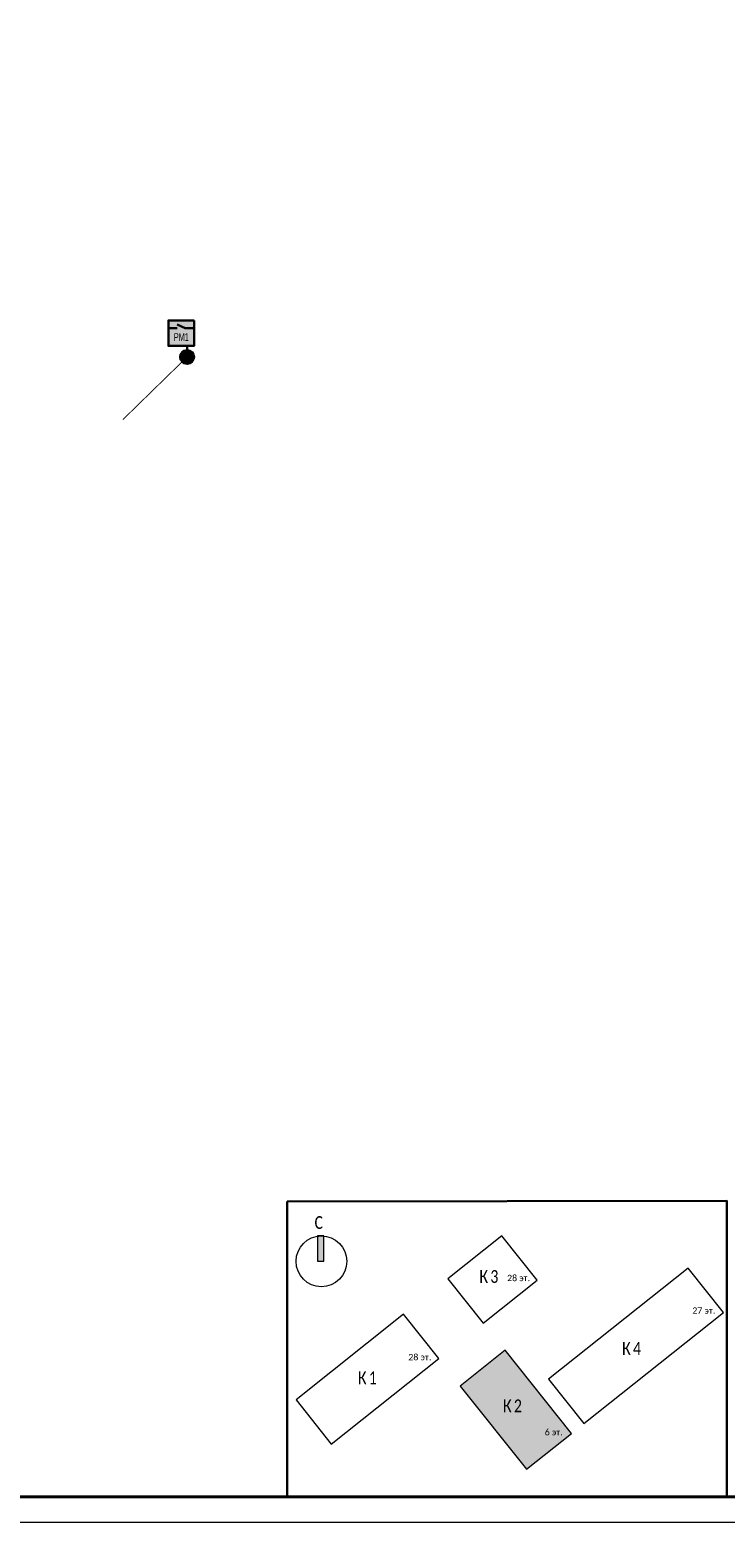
# Model space of a CAD drawing. Header units: millimetres. Extents: x 105028 to 874735, y -568483 to 191941.
# Tile 60 of 135: x 254006 to 267699, y 78334 to 107703. Entities that reach past the tile are written whole.
import ezdxf

# ---------------------------------------------------------------- set-up
doc = ezdxf.new("R2010")
doc.units = ezdxf.units.MM
doc.layers.get('Defpoints').update_dxf_attribs({"color": 252})
for name, color, linetype, lineweight in [('#СПА_КЛ_АЛС', 1, 'Continuous', 30), ('ОС', 5, 'Continuous', 25), ('Типовые аннотации', 252, 'Continuous', 5)]:
    doc.layers.add(name, color=color, linetype=linetype, lineweight=lineweight)
doc.layers.add('0_S_Grey_01', color=9, linetype='Continuous', lineweight=5, true_color=0x808080)
doc.layers.add('ССПС', color=5, linetype='Continuous')
doc.layers.add('формат', color=250, linetype='Continuous')
doc.styles.add('1111', font='ARIALN.TTF')
doc.styles.add('Arial', font='arial.ttf', dxfattribs={"width": 0.9, "height": 699.9999999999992})
doc.styles.add('Calibri Light_10', font='calibril.ttf', dxfattribs={"height": 1})
doc.styles.add('Calibri Light_9', font='isocpeur.ttf', dxfattribs={"width": 0.8, "height": 2})

# ---------------------------------------------------------------- blocks, each defined once
blk = doc.blocks.new('*U56')
at = {"color": 0, "lineweight": 0}
blk.add_lwpolyline([(-420, -1.69149813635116e-14), (6.661338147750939e-14, 6.661338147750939e-14), (-1.377945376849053e-14, 594.0000000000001), (-420.0000000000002, 594.0000000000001)], close=True, dxfattribs=at)
at = {"lineweight": 40}
blk.add_lwpolyline([(-400, 4.999999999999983), (-4.999999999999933, 5.000000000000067), (-5.000000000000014, 589.0000000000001), (-400.0000000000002, 589.0000000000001)], close=True, dxfattribs=at)
at = {"style": 'Arial', "width": 0.9, "flags": 8}
blk.add_attdef('FORMAT', (-36.87188609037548, 1.257088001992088), '', height=2.8, dxfattribs=at)
blk = doc.blocks.new('*U64')
h = blk.add_hatch(color=256)
edge = h.paths.add_edge_path()
edge.add_arc((0, 0), 38.6797816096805, 0, 360)
blk.add_lwpolyline([(0, 0, 0, 50, 0), (-141.3688758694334, -141.3688758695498, 5, 5, 0), (-347.6019590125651, -347.6019590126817, 5, 5, 0)], format="xyseb")
blk.add_circle((0, 0), 38.6797816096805)
blk = doc.blocks.new('0_AS_SLK8_BUG_2000 - 0_AS_SLK8_BUG_2000-4324643-Надземная часть_ Корпус 2_ План 1 этажа на отм_ -1_000_-1_500')
at = {"layer": 'Типовые аннотации'}
blk.add_hatch(color=256, dxfattribs=at).paths.add_polyline_path([(-64.89341031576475, 34.73339586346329), (-65.89341031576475, 34.73339586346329), (-65.89341031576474, 38.73339586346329), (-64.89341031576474, 38.73339586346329)])
at = {"layer": 'Типовые аннотации', "true_color": 0xc0c0c0}
blk.add_hatch(color=9, dxfattribs=at).paths.add_polyline_path([(-36.33025549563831, 20.72135777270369), (-25.9127260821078, 7.636989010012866), (-32.9927582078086, 2.000000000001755), (-43.4102876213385, 15.08436876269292)])
at = {"layer": '0_S_Grey_01'}
for p, q in [((-36.8660808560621, 38.73339586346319), (-45.35429616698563, 31.97523776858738)), ((-31.32252260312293, 31.77071233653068), (-36.8660808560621, 38.73339586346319)), ((-7.517170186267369, 33.65954697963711), (-29.50047435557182, 16.15685182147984)), ((-1.973611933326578, 26.69686345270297), (-7.517170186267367, 33.65954697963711)), ((-45.35429616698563, 31.97523776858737), (-39.81073791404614, 25.012554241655)), ((-39.81073791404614, 25.012554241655), (-31.32252260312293, 31.77071233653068)), ((-52.35609507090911, 26.40053658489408), (-69.29341031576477, 12.91536332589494)), ((-46.8125368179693, 19.4378530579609), (-52.35609507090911, 26.40053658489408)), ((-23.95691610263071, 9.194168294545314), (-1.973611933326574, 26.69686345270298)), ((-63.7498520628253, 5.952679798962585), (-46.8125368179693, 19.4378530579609)), ((-36.33025549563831, 20.72135777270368), (-43.4102876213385, 15.08436876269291)), ((-25.91272608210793, 7.636989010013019), (-36.33025549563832, 20.72135777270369)), ((-43.4102876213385, 15.08436876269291), (-32.99275820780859, 2.000000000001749)), ((-29.50047435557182, 16.15685182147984), (-23.95691610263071, 9.194168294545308)), ((-69.29341031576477, 12.91536332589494), (-63.7498520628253, 5.952679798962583)), ((-32.9927582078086, 2.000000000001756), (-25.91272608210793, 7.63698901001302))]:
    blk.add_line(p, q, dxfattribs=at)
at = {"layer": 'Типовые аннотации'}
for p, q in [((-64.89341031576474, 38.73339586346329), (-65.89341031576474, 38.73339586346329)), ((-65.89341031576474, 38.73339586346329), (-65.89341031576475, 34.73339586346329)), ((-64.89341031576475, 34.73339586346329), (-64.89341031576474, 38.73339586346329)), ((-65.89341031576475, 34.73339586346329), (-64.89341031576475, 34.73339586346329)), ((-36.3302554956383, 20.72135777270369), (-43.4102876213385, 15.08436876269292)), ((-25.9127260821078, 7.636989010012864), (-36.33025549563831, 20.72135777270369)), ((-43.4102876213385, 15.08436876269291), (-32.9927582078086, 2.000000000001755)), ((-32.9927582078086, 2.000000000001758), (-25.9127260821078, 7.636989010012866))]:
    blk.add_line(p, q, dxfattribs=at)
blk.add_circle((-65.29341031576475, 34.73339586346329), 3.999999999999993, dxfattribs=at)
at = {"layer": 'Типовые аннотации', "attachment_point": 1}
for s, insert, char_height, width, style in [('\\fCalibri Light|b0|i0|c204|p34|;C', (-66.37824129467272, 41.84007573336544), 2, 2.0843875, 'Calibri Light_9'), ('\\fCalibri Light|b0|i0|c204|p34|;К', (-36.69054182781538, 12.9809562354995), 2, 2.0843875, 'Calibri Light_9'), ('\\fCalibri Light|b0|i0|c204|p34|;2', (-34.97075016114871, 12.9809562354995), 2, 1.92405, 'Calibri Light_9'), ('6 ', (-30.11289359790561, 8.335616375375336), 1, 1.36286875, 'Calibri Light_10'), ('эт', (-28.98841443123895, 8.335616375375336), 1, 1.603375, 'Calibri Light_10'), ('\\fCalibri Light|b0|i0|c204|p34|;.', (-27.66549776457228, 8.335616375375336), 1, 0.4810125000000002, 'Calibri Light_10')]:
    blk.add_mtext(s, dxfattribs=dict(at, insert=insert, char_height=char_height, width=width, style=style))
at = {"layer": 'Типовые аннотации', "color": 8, "true_color": 0x808080, "attachment_point": 1}
for s, insert, char_height, width, style in [('\\fCalibri Light|b0|i0|c204|p34|;К', (-40.39984909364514, 33.33828071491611), 2, 2.0843875, 'Calibri Light_9'), ('\\fCalibri Light|b0|i0|c204|p34|;3', (-38.68005742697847, 33.33828071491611), 2, 1.92405, 'Calibri Light_9'), ('28 ', (-36.04619677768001, 32.60764187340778), 1, 2.32489375, 'Calibri Light_10'), ('эт', (-34.12796761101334, 32.60764187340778), 1, 1.603375, 'Calibri Light_10'), ('\\fCalibri Light|b0|i0|c204|p34|;.', (-32.80505094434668, 32.60764187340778), 1, 0.4810124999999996, 'Calibri Light_10'), ('27 ', (-6.864468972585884, 27.4772806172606), 1, 2.32489375, 'Calibri Light_10'), ('эт', (-4.946239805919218, 27.4772806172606), 1, 1.603375, 'Calibri Light_10'), ('\\fCalibri Light|b0|i0|c204|p34|;.', (-3.623323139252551, 27.4772806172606), 1, 0.4810124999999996, 'Calibri Light_10'), ('\\fCalibri Light|b0|i0|c204|p34|;К', (-17.92569001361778, 22.00657472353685), 2, 2.0843875, 'Calibri Light_9'), ('\\fCalibri Light|b0|i0|c204|p34|;4', (-16.20589834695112, 22.00657472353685), 2, 1.92405, 'Calibri Light_9'), ('28 ', (-51.60674181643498, 20.15287817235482), 1, 2.32489375, 'Calibri Light_10'), ('эт', (-49.68851264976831, 20.15287817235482), 1, 1.603375, 'Calibri Light_10'), ('\\fCalibri Light|b0|i0|c204|p34|;.', (-48.36559598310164, 20.15287817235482), 1, 0.4810124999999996, 'Calibri Light_10'), ('\\fCalibri Light|b0|i0|c204|p34|;К', (-59.55569245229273, 17.38921328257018), 2, 2.0843875, 'Calibri Light_9'), ('\\fCalibri Light|b0|i0|c204|p34|;1', (-57.83590078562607, 17.38921328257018), 2, 1.92405, 'Calibri Light_9'), ('\\fCalibri Light|b0|i0|c204|p34|;К', (-36.69054182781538, 12.9809562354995), 2, 2.0843875, 'Calibri Light_9'), ('\\fCalibri Light|b0|i0|c204|p34|;2', (-34.97075016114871, 12.9809562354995), 2, 1.92405, 'Calibri Light_9'), ('6 ', (-30.11289359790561, 8.335616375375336), 1, 1.36286875, 'Calibri Light_10'), ('эт', (-28.98841443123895, 8.335616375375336), 1, 1.603375, 'Calibri Light_10'), ('\\fCalibri Light|b0|i0|c204|p34|;.', (-27.66549776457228, 8.335616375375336), 1, 0.4810125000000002, 'Calibri Light_10')]:
    blk.add_mtext(s, dxfattribs=dict(at, insert=insert, char_height=char_height, width=width, style=style))
blk = doc.blocks.new('РМ-4схема')
at = {"lineweight": 40, "ltscale": 2, "true_color": 0xffffff}
h = blk.add_hatch(color=7, dxfattribs=at)
h.dxf.hatch_style = 1
h.paths.add_polyline_path([(-154086.2002911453, 34288.60510453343), (-154589.4759492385, 34288.60510453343), (-154589.4759492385, 33785.73142174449), (-154086.2002911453, 33785.73142174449)])
at = {"layer": 'ОС', "color": 1, "lineweight": 30}
for p, q in [((-154419.6647270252, 34135.34029578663, -2.119592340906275e-09), (-154589.4759492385, 34135.34029578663, -2.119592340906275e-09)), ((-154259.5820395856, 34135.34029578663, -2.119592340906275e-09), (-154420.2319481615, 34208.75613976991, -2.119592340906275e-09)), ((-154086.2002911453, 34135.34029578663, -2.119592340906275e-09), (-154259.5820395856, 34135.34029578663, -2.119592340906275e-09))]:
    blk.add_line(p, q, dxfattribs=at)
at = {"layer": 'ОС', "color": 1, "lineweight": 30, "elevation": -2.119592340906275e-09}
blk.add_lwpolyline([(-154086.2002911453, 34288.60510453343), (-154589.4759492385, 34288.60510453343), (-154589.4759492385, 33785.73142174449), (-154086.2002911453, 33785.73142174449)], close=True, dxfattribs=at)
at = {"layer": 'ССПС', "color": 1, "lineweight": -2, "ltscale": 1000, "style": '1111', "width": 0.8}
blk.add_text('РМ1', height=150.9826974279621, dxfattribs=at).set_placement((-154484.4000603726, 33885.56276536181, -2.119592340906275e-09))

msp = doc.modelspace()

# ---------------------------------------------------------------- linework, layer by layer
at = {"layer": '#СПА_КЛ_АЛС', "lineweight": 30}
msp.add_lwpolyline([(257102.5428152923, 101265.4868148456), (257102.5428152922, 101498.9581325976)], dxfattribs=at)
at = {"layer": 'Defpoints', "color": 3, "lineweight": 30}
msp.add_lwpolyline([(259071.7403798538, 84644.92081882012), (267734.7403798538, 84655.92081882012), (267734.7403798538, 78833.92081882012), (259071.7403798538, 78822.92081882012)], close=True, dxfattribs=at)

# ---------------------------------------------------------------- block references
msp.add_blockref('РМ-4схема', (411325.5030482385, 67696.39673431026, 2.119592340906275e-09))
at = {"xscale": 3.600000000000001, "yscale": 3.600000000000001, "zscale": 3.600000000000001, "rotation": 359.2880171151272}
msp.add_blockref('*U64', (257102.5428152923, 101265.4868148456), dxfattribs=at)
at = {"layer": 'Типовые аннотации', "xscale": 125, "yscale": 125, "zscale": 125}
msp.add_blockref('0_AS_SLK8_BUG_2000 - 0_AS_SLK8_BUG_2000-4324643-Надземная часть_ Корпус 2_ План 1 этажа на отм_ -1_000_-1_500', (267909.8441450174, 79125.78522030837), dxfattribs=at)
at = {"layer": 'формат', "xscale": 100, "yscale": 100, "zscale": 100}
msp.add_blockref('*U56', (286734.7403798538, 78333.92081882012), dxfattribs=at)

doc.saveas('drawing.dxf')
